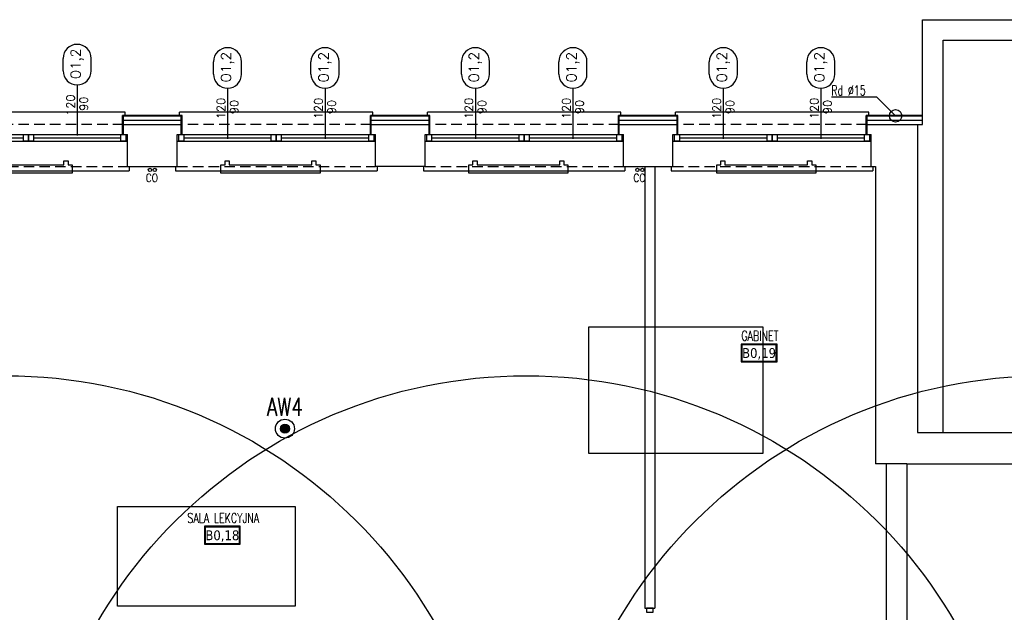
# Model space of a CAD drawing. Header units: millimetres. Extents: x 42924 to 92944, y -369470 to -179866.
# Tile 47 of 256: x 46190 to 47381, y -181185 to -180467. Entities that reach past the tile are written whole.
import ezdxf
from ezdxf.enums import TextEntityAlignment as Align

# ---------------------------------------------------------------- set-up
doc = ezdxf.new("R2010")
doc.units = ezdxf.units.MM
doc.linetypes.add('HIDDEN', pattern=[9.525, 6.35, -3.175])
doc.layers.get('0').update_dxf_attribs({"color": 8})
for name, color, linetype in [('!! 0_ Istn-okna', 8, 'Continuous'), ('!! 0_ Istn-sciany', 8, 'Continuous'), ('!! 0_ Istn-widok', 8, 'Continuous'), ('!! 0_ Opis', 8, 'Continuous'), ('!! 0_Istn-armatura', 8, 'Continuous'), ('!! 0_Istn-cienka', 8, 'Continuous'), ('!! 0_Istn-drzwi', 8, 'Continuous'), ('!! 0_Opis_okna', 8, 'Continuous'), ('!! 0_Opis_pom', 123, 'Continuous'), ('!! 1_ tynk zewn  - nowy', 8, 'Continuous'), ('!! 2_ remont Ocieplenie', 8, 'ZIGZAG'), ('E1', 2, 'Continuous'), ('E_0', 4, 'Continuous'), ('E_AW', 1, 'Continuous')]:
    doc.layers.add(name, color=color, linetype=linetype)
for name, color, linetype, plot in [('!! 0_Istn-grzejniki', 8, 'Continuous', False), ('!! 0_ramki', 8, 'Continuous', False), ('E_SAP_ZASIĘG', 150, 'Continuous', False)]:
    doc.layers.add(name, color=color, linetype=linetype, plot=plot)
doc.styles.add('ARCHETYP', font='romans.shx', dxfattribs={"height": 15})
doc.styles.add('ARIAL', font='tahoma.ttf')
doc.styles.add('ELE1', font='romans.shx', dxfattribs={"width": 0.8, "height": 18})
doc.styles.add('TXT', font='simplex.shx')
doc.linetypes.add('ZIGZAG', pattern='A,0.00254,-5.08,[131,ltypeshp.shx,S=5.08,R=0,X=-5.08,Y=0],-10.16,[131,ltypeshp.shx,S=5.08,R=180,X=5.08,Y=0],-5.08', length=20.32254)

# ---------------------------------------------------------------- blocks, each defined once
blk = doc.blocks.new('A$C14D806DD')
at = {"layer": 'E_AW'}
h = blk.add_hatch(color=256, dxfattribs=at)
h.dxf.hatch_style = 1
h.paths.add_polyline_path([(5.4, 0, 1), (-5.4, 0, 1)])
at = {"layer": 'E_AW', "ltscale": 5}
for radius in [11.5, 5.36]:
    blk.add_circle((0, 0), radius, dxfattribs=at)
blk = doc.blocks.new('1_ok-opis')
blk.add_line((0, 111.6), (0, 50))
for points in [[(-17, 128.6), (-17, 143.6)], [(17, 128.6), (17, 143.6)]]:
    blk.add_lwpolyline(points)
for centre, start, end in [((0, 143.6), 0, 180), ((0, 128.6), 180, 0)]:
    blk.add_arc(centre, 17, start, end)
at = {"style": 'ARCHETYP'}
for tag, height, rotation, p in [('NR', 12, 90, (0, 136.9)), ('NR', 12, 270, (0, 136.9)), ('SZEROKOŚĆ', 10, 90, (-8, 78.3)), ('WYSOKOŚĆ', 10, 270, (-8, 78.3)), ('SZEROKOŚĆ', 10, 270, (8, 78.3)), ('WYSOKOŚĆ', 10, 90, (8, 78.3))]:
    blk.add_attdef(tag, text='', height=height, rotation=rotation, dxfattribs=at).set_placement(p, align=Align.MIDDLE)

msp = doc.modelspace()

# ---------------------------------------------------------------- linework, layer by layer
at = {"layer": '!! 0_ Istn-okna'}
for points in [[(46080.12722, -180605.72377), (46320.12722, -180605.72377)], [(46380.12722, -180605.72377), (46620.12722, -180605.72377)], [(46680.12722, -180605.72377), (46920.12722, -180605.72377)], [(46980.12722, -180605.72377), (47220.12722, -180605.72377)], [(46080.12722, -180613.72377), (46320.12722, -180613.72377)], [(46088.12722, -180609.72377), (46194.12722, -180609.72377)], [(46206.12722, -180609.72377), (46312.12722, -180609.72377)], [(46380.12722, -180613.72377), (46620.12722, -180613.72377)], [(46388.12722, -180609.72377), (46494.12722, -180609.72377)], [(46506.12722, -180609.72377), (46612.12722, -180609.72377)], [(46680.12722, -180613.72377), (46920.12722, -180613.72377)], [(46688.12722, -180609.72377), (46794.12722, -180609.72377)], [(46806.12722, -180609.72377), (46912.12722, -180609.72377)], [(46980.12722, -180613.72377), (47220.12722, -180613.72377)], [(46988.12722, -180609.72377), (47094.12722, -180609.72377)], [(47106.12722, -180609.72377), (47212.12722, -180609.72377)]]:
    msp.add_lwpolyline(points, dxfattribs=at)
for points in [[(46194.12722, -180605.72377), (46200.12722, -180605.72377), (46200.12722, -180613.72377), (46194.12722, -180613.72377)], [(46200.12722, -180605.72377), (46206.12722, -180605.72377), (46206.12722, -180613.72377), (46200.12722, -180613.72377)], [(46312.12722, -180605.72377), (46318.12722, -180605.72377), (46318.12722, -180613.72377), (46312.12722, -180613.72377)], [(46382.12722, -180605.72377), (46388.12722, -180605.72377), (46388.12722, -180613.72377), (46382.12722, -180613.72377)], [(46494.12722, -180605.72377), (46500.12722, -180605.72377), (46500.12722, -180613.72377), (46494.12722, -180613.72377)], [(46500.12722, -180605.72377), (46506.12722, -180605.72377), (46506.12722, -180613.72377), (46500.12722, -180613.72377)], [(46612.12722, -180605.72377), (46618.12722, -180605.72377), (46618.12722, -180613.72377), (46612.12722, -180613.72377)], [(46682.12722, -180605.72377), (46688.12722, -180605.72377), (46688.12722, -180613.72377), (46682.12722, -180613.72377)], [(46794.12722, -180605.72377), (46800.12722, -180605.72377), (46800.12722, -180613.72377), (46794.12722, -180613.72377)], [(46800.12722, -180605.72377), (46806.12722, -180605.72377), (46806.12722, -180613.72377), (46800.12722, -180613.72377)], [(46912.12722, -180605.72377), (46918.12722, -180605.72377), (46918.12722, -180613.72377), (46912.12722, -180613.72377)], [(46982.12722, -180605.72377), (46988.12722, -180605.72377), (46988.12722, -180613.72377), (46982.12722, -180613.72377)], [(47094.12722, -180605.72377), (47100.12722, -180605.72377), (47100.12722, -180613.72377), (47094.12722, -180613.72377)], [(47100.12722, -180605.72377), (47106.12722, -180605.72377), (47106.12722, -180613.72377), (47100.12722, -180613.72377)], [(47212.12722, -180605.72377), (47218.12722, -180605.72377), (47218.12722, -180613.72377), (47212.12722, -180613.72377)]]:
    msp.add_lwpolyline(points, close=True, dxfattribs=at)
at = {"layer": '!! 0_ Istn-sciany'}
for points in [[(47282.12722, -180466.72377), (47552.12722, -180466.72377)], [(47282.12722, -180593.72377), (47282.12722, -180466.72377)], [(47307.12722, -180491.72377), (47527.12722, -180491.72377)], [(47307.12722, -180966.72377), (47307.12722, -180491.72377)], [(46315.12722, -180593.72377), (46385.12722, -180593.72377)], [(46315.12722, -180605.72377), (46315.12722, -180593.72377)], [(46385.12722, -180605.72377), (46385.12722, -180593.72377)], [(46385.12722, -180605.72377), (46385.12722, -180593.72377)], [(46615.12722, -180593.72377), (46685.12722, -180593.72377)], [(46615.12722, -180605.72377), (46615.12722, -180593.72377)], [(46615.12722, -180605.72377), (46615.12722, -180593.72377)], [(46685.12722, -180605.72377), (46685.12722, -180593.72377)], [(46685.12722, -180605.72377), (46685.12722, -180593.72377)], [(46915.12722, -180593.72377), (46985.12722, -180593.72377)], [(46915.12722, -180605.72377), (46915.12722, -180593.72377)], [(46915.12722, -180605.72377), (46915.12722, -180593.72377)], [(46985.12722, -180605.72377), (46985.12722, -180593.72377)], [(46985.12722, -180605.72377), (46985.12722, -180593.72377)], [(47215.12722, -180593.72377), (47282.12722, -180593.72377)], [(47215.12722, -180605.72377), (47215.12722, -180593.72377)], [(47215.12722, -180605.72377), (47215.12722, -180593.72377)], [(46315.12722, -180605.72377), (46320.12722, -180605.72377)], [(46320.12722, -180644.72377), (46320.12722, -180605.72377)], [(46380.12722, -180605.72377), (46385.12722, -180605.72377)], [(46380.12722, -180644.72377), (46380.12722, -180605.72377)], [(46615.12722, -180605.72377), (46620.12722, -180605.72377)], [(46620.12722, -180644.72377), (46620.12722, -180605.72377)], [(46680.12722, -180605.72377), (46685.12722, -180605.72377)], [(46680.12722, -180644.72377), (46680.12722, -180605.72377)], [(46915.12722, -180605.72377), (46920.12722, -180605.72377)], [(46920.12722, -180644.72377), (46920.12722, -180605.72377)], [(46980.12722, -180605.72377), (46985.12722, -180605.72377)], [(46980.12722, -180644.72377), (46980.12722, -180605.72377)], [(47215.12722, -180605.72377), (47220.12722, -180605.72377)], [(47220.12722, -180644.72377), (47220.12722, -180605.72377)], [(46320.12722, -180644.72377), (46380.12722, -180644.72377)], [(46680.12722, -180644.72377), (46620.12722, -180644.72377)], [(46920.12722, -180644.72377), (46980.12722, -180644.72377)], [(46946.12722, -180644.72377), (46946.12722, -181179.72377)], [(46958.12722, -180644.72377), (46958.12722, -181179.72377)], [(47220.12722, -180644.72377), (47225.12722, -180644.72377)], [(47225.12722, -180644.72377), (47225.12722, -181004.72377)], [(47307.12722, -180966.72377), (47527.12722, -180966.72377)], [(47238.12722, -181004.72377), (47225.12722, -181004.72377)], [(47238.12722, -181004.72377), (47238.12722, -181261.72377)], [(47263.12722, -181004.72377), (47590.12722, -181004.72377)], [(47263.12722, -181004.72377), (47263.12722, -181267.72377)], [(46946.12722, -181179.72377), (46958.12722, -181179.72377)]]:
    msp.add_lwpolyline(points, dxfattribs=at)
at = {"layer": '!! 0_ Istn-widok'}
for points in [[(46317.12722, -180578.72377), (46083.12722, -180578.72377)], [(46317.12722, -180583.72377), (46317.12722, -180578.72377)], [(46617.12722, -180578.72377), (46383.12722, -180578.72377)], [(46383.12722, -180583.72377), (46383.12722, -180578.72377)], [(46617.12722, -180583.72377), (46617.12722, -180578.72377)], [(46917.12722, -180578.72377), (46683.12722, -180578.72377)], [(46683.12722, -180583.72377), (46683.12722, -180578.72377)], [(46917.12722, -180583.72377), (46917.12722, -180578.72377)], [(47217.12722, -180578.72377), (46983.12722, -180578.72377)], [(46983.12722, -180583.72377), (46983.12722, -180578.72377)], [(47217.12722, -180583.72377), (47217.12722, -180578.72377)], [(47276.12722, -180593.72377), (47276.12722, -180966.72377)], [(47276.12722, -180593.72377), (47282.12722, -180593.72377)], [(46078.12722, -180649.72377), (46322.12722, -180649.72377)], [(46322.12722, -180644.72377), (46322.12722, -180649.72377)], [(46378.12722, -180644.72377), (46378.12722, -180649.72377)], [(46378.12722, -180649.72377), (46622.12722, -180649.72377)], [(46622.12722, -180644.72377), (46622.12722, -180649.72377)], [(46678.12722, -180644.72377), (46678.12722, -180649.72377)], [(46678.12722, -180649.72377), (46922.12722, -180649.72377)], [(46922.12722, -180644.72377), (46922.12722, -180649.72377)], [(46946.12722, -180644.72377), (46958.12722, -180644.72377)], [(46978.12722, -180644.72377), (46978.12722, -180649.72377)], [(46978.12722, -180649.72377), (47222.12722, -180649.72377)], [(47222.12722, -180644.72377), (47222.12722, -180649.72377)], [(47276.12722, -180966.72377), (47282.12722, -180966.72377)], [(47282.12722, -180966.72377), (47307.12722, -180966.72377)], [(47263.12722, -181004.72377), (47238.12722, -181004.72377)]]:
    msp.add_lwpolyline(points, dxfattribs=at)
msp.add_circle((47249.63381, -180583.22377), 7.5, dxfattribs=at)
at = {"layer": '!! 0_ Opis'}
for points in [[(47226.99662, -180560.58657), (47172.11128, -180560.58657)], [(47226.99662, -180560.58657), (47249.63381, -180583.22377)]]:
    msp.add_lwpolyline(points, dxfattribs=at)
at = {"layer": '!! 0_Istn-armatura'}
for centre in [(46347.12722, -180648.72377), (46353.12722, -180648.72377), (46937.12722, -180648.72377), (46943.12722, -180648.72377)]:
    msp.add_circle(centre, 2, dxfattribs=at)
at = {"layer": '!! 0_Istn-cienka', "linetype": 'HIDDEN', "ltscale": 2}
for points in [[(46315.12722, -180593.72377), (46085.12722, -180593.72377)], [(46615.12722, -180593.72377), (46385.12722, -180593.72377)], [(46915.12722, -180593.72377), (46685.12722, -180593.72377)], [(47215.12722, -180593.72377), (46985.12722, -180593.72377)], [(46080.12722, -180644.72377), (46320.12722, -180644.72377)], [(46380.12722, -180644.72377), (46620.12722, -180644.72377)], [(46680.12722, -180644.72377), (46920.12722, -180644.72377)], [(46980.12722, -180644.72377), (47220.12722, -180644.72377)]]:
    msp.add_lwpolyline(points, dxfattribs=at)
at = {"layer": '!! 0_Istn-drzwi'}
msp.add_lwpolyline([(46956.12722, -181184.72377), (46956.12722, -181179.72377), (46948.12722, -181179.72377), (46948.12722, -181184.72377)], close=True, dxfattribs=at)
at = {"layer": '!! 0_Istn-grzejniki'}
for points in [[(46248.12722, -180637.72377), (46248.12722, -180642.72377), (46253.12722, -180642.72377), (46253.12722, -180652.72377), (46133.12722, -180652.72377), (46133.12722, -180642.72377), (46138.12722, -180642.72377), (46138.12722, -180637.72377), (46143.12722, -180637.72377), (46143.12722, -180642.72377), (46243.12722, -180642.72377), (46243.12722, -180637.72377)], [(46548.12722, -180637.72377), (46548.12722, -180642.72377), (46553.12722, -180642.72377), (46553.12722, -180652.72377), (46433.12722, -180652.72377), (46433.12722, -180642.72377), (46438.12722, -180642.72377), (46438.12722, -180637.72377), (46443.12722, -180637.72377), (46443.12722, -180642.72377), (46543.12722, -180642.72377), (46543.12722, -180637.72377)], [(46848.12722, -180637.72377), (46848.12722, -180642.72377), (46853.12722, -180642.72377), (46853.12722, -180652.72377), (46733.12722, -180652.72377), (46733.12722, -180642.72377), (46738.12722, -180642.72377), (46738.12722, -180637.72377), (46743.12722, -180637.72377), (46743.12722, -180642.72377), (46843.12722, -180642.72377), (46843.12722, -180637.72377)], [(47148.12722, -180637.72377), (47148.12722, -180642.72377), (47153.12722, -180642.72377), (47153.12722, -180652.72377), (47033.12722, -180652.72377), (47033.12722, -180642.72377), (47038.12722, -180642.72377), (47038.12722, -180637.72377), (47043.12722, -180637.72377), (47043.12722, -180642.72377), (47143.12722, -180642.72377), (47143.12722, -180637.72377)]]:
    msp.add_lwpolyline(points, close=True, dxfattribs=at)
at = {"layer": '!! 0_Opis_pom', "ltscale": 0.7}
for points in [[(47062.58103, -180881.43774), (47106.10103, -180881.43774), (47106.10103, -180859.67774), (47062.58103, -180859.67774)], [(47063.66903, -180880.34974), (47105.01303, -180880.34974), (47105.01303, -180860.76574), (47063.66903, -180860.76574)], [(46413.08429, -181102.2875), (46456.60429, -181102.2875), (46456.60429, -181080.5275), (46413.08429, -181080.5275)], [(46414.17229, -181101.1995), (46455.51629, -181101.1995), (46455.51629, -181081.6155), (46414.17229, -181081.6155)]]:
    msp.add_lwpolyline(points, close=True, dxfattribs=at)
at = {"layer": '!! 0_ramki'}
for points in [[(46878.19877, -180838.68379), (47088.79375, -180838.68379), (47088.79375, -180992.22377), (46878.19877, -180992.22377)], [(46307.77341, -181056.53199), (46523.08332, -181056.53199), (46523.08332, -181177.27426), (46307.77341, -181177.27426)]]:
    msp.add_lwpolyline(points, close=True, dxfattribs=at)
at = {"layer": '!! 1_ tynk zewn  - nowy'}
for points in [[(46386.12722, -180582.72377), (46314.12722, -180582.72377)], [(46314.12722, -180605.72377), (46314.12722, -180582.72377)], [(46386.12722, -180583.72377), (46314.12722, -180583.72377)], [(46315.12722, -180593.72377), (46315.12722, -180582.72377)], [(46385.12722, -180593.72377), (46385.12722, -180582.72377)], [(46386.12722, -180605.72377), (46386.12722, -180582.72377)], [(46686.12722, -180582.72377), (46614.12722, -180582.72377)], [(46614.12722, -180605.72377), (46614.12722, -180582.72377)], [(46686.12722, -180583.72377), (46614.12722, -180583.72377)], [(46615.12722, -180593.72377), (46615.12722, -180582.72377)], [(46685.12722, -180593.72377), (46685.12722, -180582.72377)], [(46686.12722, -180605.72377), (46686.12722, -180582.72377)], [(46986.12722, -180582.72377), (46914.12722, -180582.72377)], [(46914.12722, -180605.72377), (46914.12722, -180582.72377)], [(46986.12722, -180583.72377), (46914.12722, -180583.72377)], [(46915.12722, -180593.72377), (46915.12722, -180582.72377)], [(46985.12722, -180593.72377), (46985.12722, -180582.72377)], [(46986.12722, -180605.72377), (46986.12722, -180582.72377)], [(47282.12722, -180582.72377), (47214.12722, -180582.72377)], [(47214.12722, -180605.72377), (47214.12722, -180582.72377)], [(47282.12722, -180583.72377), (47214.12722, -180583.72377)], [(47215.12722, -180593.72377), (47215.12722, -180582.72377)]]:
    msp.add_lwpolyline(points, dxfattribs=at)
at = {"layer": '!! 2_ remont Ocieplenie', "linetype": 'ZIGZAG', "ltscale": 0.75}
for points in [[(46385.12722, -180588.72377), (46314.12722, -180588.72377)], [(46685.12722, -180588.72377), (46615.12722, -180588.72377)], [(46985.12722, -180588.72377), (46915.12722, -180588.72377)], [(47282.12722, -180588.72377), (47215.12722, -180588.72377)]]:
    msp.add_lwpolyline(points, dxfattribs=at)
at = {"layer": 'E_SAP_ZASIĘG'}
for centre in [(46172.51188, -181498.06894), (46802.53248, -181498.06894), (47431.73379, -181498.06894)]:
    msp.add_circle(centre, 600, dxfattribs=at)

# ---------------------------------------------------------------- block references
at = {"layer": '!! 0_Opis_okna'}
ref = msp.add_blockref('1_ok-opis', (46259.12722, -180657.24993), dxfattribs=at)
ref.add_attrib('WYSOKOŚĆ', '90', dxfattribs={"layer": '0', "height": 10, "rotation": 90, "style": 'ARCHETYP'}).set_placement((46267.12722, -180568.52952), align=Align.MIDDLE)
ref.add_attrib('SZEROKOŚĆ', '120', dxfattribs={"layer": '0', "height": 10, "rotation": 90, "style": 'ARCHETYP'}).set_placement((46251.12722, -180570.30298), align=Align.MIDDLE)
ref.add_attrib('NR', 'O1,2', dxfattribs={"layer": '0', "height": 12, "rotation": 90, "style": 'ARCHETYP'}).set_placement((46259.12722, -180520.34848), align=Align.MIDDLE)
ref = msp.add_blockref('1_ok-opis', (46441.12722, -180661.24993), dxfattribs=at)
ref.add_attrib('WYSOKOŚĆ', '90', dxfattribs={"layer": '0', "height": 10, "rotation": 90, "style": 'ARCHETYP'}).set_placement((46449.12722, -180572.52952), align=Align.MIDDLE)
ref.add_attrib('SZEROKOŚĆ', '120', dxfattribs={"layer": '0', "height": 10, "rotation": 90, "style": 'ARCHETYP'}).set_placement((46433.12722, -180574.30298), align=Align.MIDDLE)
ref.add_attrib('NR', 'O1,2', dxfattribs={"layer": '0', "height": 12, "rotation": 90, "style": 'ARCHETYP'}).set_placement((46441.12722, -180524.34848), align=Align.MIDDLE)
ref = msp.add_blockref('1_ok-opis', (46559.12722, -180661.24993), dxfattribs=at)
ref.add_attrib('WYSOKOŚĆ', '90', dxfattribs={"layer": '0', "height": 10, "rotation": 90, "style": 'ARCHETYP'}).set_placement((46567.12722, -180572.52952), align=Align.MIDDLE)
ref.add_attrib('SZEROKOŚĆ', '120', dxfattribs={"layer": '0', "height": 10, "rotation": 90, "style": 'ARCHETYP'}).set_placement((46551.12722, -180574.30298), align=Align.MIDDLE)
ref.add_attrib('NR', 'O1,2', dxfattribs={"layer": '0', "height": 12, "rotation": 90, "style": 'ARCHETYP'}).set_placement((46559.12722, -180524.34848), align=Align.MIDDLE)
ref = msp.add_blockref('1_ok-opis', (46741.12722, -180661.24993), dxfattribs=at)
ref.add_attrib('WYSOKOŚĆ', '90', dxfattribs={"layer": '0', "height": 10, "rotation": 90, "style": 'ARCHETYP'}).set_placement((46749.12722, -180572.52952), align=Align.MIDDLE)
ref.add_attrib('SZEROKOŚĆ', '120', dxfattribs={"layer": '0', "height": 10, "rotation": 90, "style": 'ARCHETYP'}).set_placement((46733.12722, -180574.30298), align=Align.MIDDLE)
ref.add_attrib('NR', 'O1,2', dxfattribs={"layer": '0', "height": 12, "rotation": 90, "style": 'ARCHETYP'}).set_placement((46741.12722, -180524.34848), align=Align.MIDDLE)
ref = msp.add_blockref('1_ok-opis', (46859.12722, -180661.24993), dxfattribs=at)
ref.add_attrib('WYSOKOŚĆ', '90', dxfattribs={"layer": '0', "height": 10, "rotation": 90, "style": 'ARCHETYP'}).set_placement((46867.12722, -180572.52952), align=Align.MIDDLE)
ref.add_attrib('SZEROKOŚĆ', '120', dxfattribs={"layer": '0', "height": 10, "rotation": 90, "style": 'ARCHETYP'}).set_placement((46851.12722, -180574.30298), align=Align.MIDDLE)
ref.add_attrib('NR', 'O1,2', dxfattribs={"layer": '0', "height": 12, "rotation": 90, "style": 'ARCHETYP'}).set_placement((46859.12722, -180524.34848), align=Align.MIDDLE)
ref = msp.add_blockref('1_ok-opis', (47041.12722, -180661.24993), dxfattribs=at)
ref.add_attrib('WYSOKOŚĆ', '90', dxfattribs={"layer": '0', "height": 10, "rotation": 90, "style": 'ARCHETYP'}).set_placement((47049.12722, -180572.52952), align=Align.MIDDLE)
ref.add_attrib('SZEROKOŚĆ', '120', dxfattribs={"layer": '0', "height": 10, "rotation": 90, "style": 'ARCHETYP'}).set_placement((47033.12722, -180574.30298), align=Align.MIDDLE)
ref.add_attrib('NR', 'O1,2', dxfattribs={"layer": '0', "height": 12, "rotation": 90, "style": 'ARCHETYP'}).set_placement((47041.12722, -180524.34848), align=Align.MIDDLE)
ref = msp.add_blockref('1_ok-opis', (47159.12722, -180661.24993), dxfattribs=at)
ref.add_attrib('WYSOKOŚĆ', '90', dxfattribs={"layer": '0', "height": 10, "rotation": 90, "style": 'ARCHETYP'}).set_placement((47167.12722, -180572.52952), align=Align.MIDDLE)
ref.add_attrib('SZEROKOŚĆ', '120', dxfattribs={"layer": '0', "height": 10, "rotation": 90, "style": 'ARCHETYP'}).set_placement((47151.12722, -180574.30298), align=Align.MIDDLE)
ref.add_attrib('NR', 'O1,2', dxfattribs={"layer": '0', "height": 12, "rotation": 90, "style": 'ARCHETYP'}).set_placement((47159.12722, -180524.34848), align=Align.MIDDLE)
at = {"layer": 'E_0'}
msp.add_blockref('A$C14D806DD', (46510.62722, -180962.22377), dxfattribs=at)

# ---------------------------------------------------------------- texts
at = {"layer": '!! 0_ Opis', "style": 'ARCHETYP', "width": 0.7}
msp.add_text('Rd %%C15', height=12, rotation=359.99999996, dxfattribs=at).set_placement((47171.75097, -180558.41318))
at = {"layer": '!! 0_Istn-armatura', "style": 'ARCHETYP', "width": 0.8}
for p in [(46342.24537, -180663.35883), (46932.24537, -180663.35883)]:
    msp.add_text('CO', height=10, rotation=0.00000004, dxfattribs=at).set_placement(p)
at = {"layer": '!! 0_Opis_pom', "ltscale": 0.7, "style": 'TXT', "width": 0.7}
for s, p in [('GABINET', (47085.45616, -180855.63143)), ('SALA LEKCYJNA', (46435.95942, -181076.48119))]:
    msp.add_text(s, height=12, dxfattribs=at).set_placement(p, align=Align.CENTER)
at = {"layer": '!! 0_Opis_pom', "ltscale": 0.7, "style": 'ARIAL'}
for tag, p in [('B0,19', (47084.34103, -180870.55774)), ('B0,18', (46434.84429, -181091.4075))]:
    msp.add_attdef(tag, text='', height=11.968, dxfattribs=at).set_placement(p, align=Align.MIDDLE_CENTER)
at = {"layer": 'E1', "style": 'ELE1', "width": 0.75}
msp.add_text('AW4', height=22, dxfattribs=at).set_placement((46510.62722, -180935.85753), align=Align.MIDDLE_CENTER)

doc.saveas('drawing.dxf')
